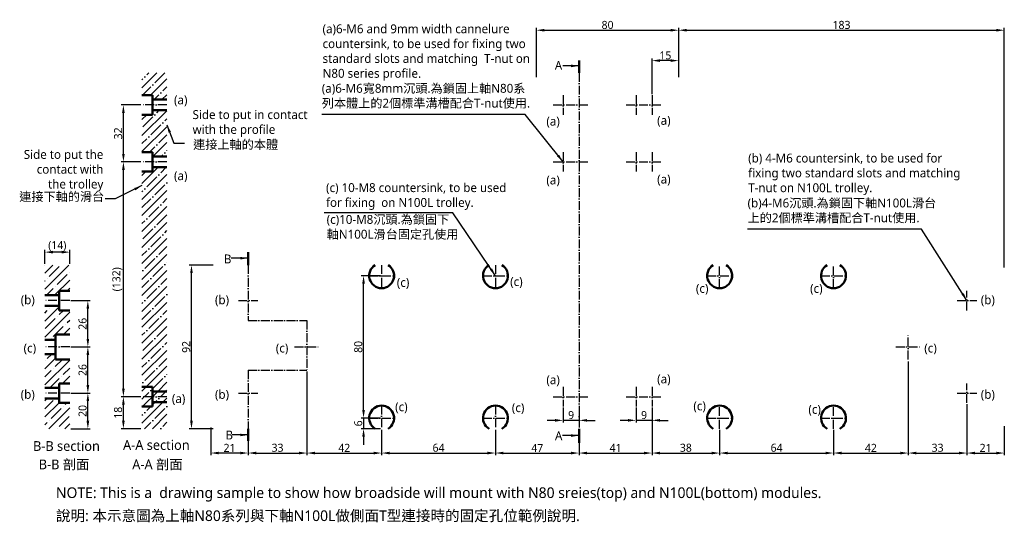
# Model space of a CAD drawing. Header units: millimetres. Extents: x 205 to 758, y 200 to 482.
import ezdxf

# ---------------------------------------------------------------- set-up
doc = ezdxf.new("R2010")
doc.units = ezdxf.units.MM
doc.linetypes.add('中心線5', pattern=[7.2, 5, -1, 0.2, -1])
doc.layers.add('中心線', color=5, linetype='中心線5')
doc.layers.add('標註線', color=3, linetype='Continuous')
doc.layers.add('外框線', color=7, linetype='Continuous', lineweight=50)
doc.styles.get("Standard").update_dxf_attribs({"font": 'msjh.ttf'})
doc.dimstyles.new('ISO-25', dxfattribs={"dimtxt": 4.5, "dimasz": 4.5, "dimexe": 1.25, "dimexo": 0.625, "dimtad": 1, "dimdec": 8, "dimtxsty": 'Standard', "dimcen": 2.5, "dimadec": 0, "dimazin": 0, "dimtfac": 1, "dimtdec": 8, "dimtmove": 0, "dimatfit": 3, "dimfxl": 0, "dimarcsym": 0})

# ---------------------------------------------------------------- blocks, each defined once
blk = doc.blocks.new('*D1')
at = {"layer": 'Defpoints', "color": 0}
for p in [(232.88, 272.39), (243.06, 272.39), (232.88, 252.39)]:
    blk.add_point(p, dxfattribs=at)
at = {"layer": '標註線', "color": 0, "lineweight": -2}
for p, q in [((233.5, 272.39), (244.31, 272.39)), ((243.06, 256.89), (243.06, 267.89)), ((233.5, 252.39), (244.31, 252.39))]:
    blk.add_line(p, q, dxfattribs=at)
at = {"layer": '標註線', "color": 0}
for points in [[(242.31, 267.89), (243.81, 267.89), (243.06, 272.39)], [(242.31, 256.89), (243.81, 256.89), (243.06, 252.39)]]:
    blk.add_solid(points, dxfattribs=at)
at = {"layer": '標註線', "color": 0, "insert": (240.11, 262.39), "char_height": 4.5, "attachment_point": 5, "rotation": 90}
blk.add_mtext('20', dxfattribs=at)
blk = doc.blocks.new('*D2')
at = {"layer": 'Defpoints', "color": 0}
for p in [(218.88, 351.65), (218.88, 344.39), (232.88, 344.39)]:
    blk.add_point(p, dxfattribs=at)
at = {"layer": '標註線', "color": 0, "lineweight": -2}
for p, q in [((218.88, 345.02), (218.88, 352.9)), ((228.38, 351.65), (223.38, 351.65)), ((232.88, 345.02), (232.88, 352.9))]:
    blk.add_line(p, q, dxfattribs=at)
at = {"layer": '標註線', "color": 0}
for points in [[(223.38, 352.4), (223.38, 350.9), (218.88, 351.65)], [(228.38, 352.4), (228.38, 350.9), (232.88, 351.65)]]:
    blk.add_solid(points, dxfattribs=at)
at = {"layer": '標註線', "color": 0, "insert": (225.88, 355.09), "char_height": 4.5, "attachment_point": 5}
blk.add_mtext('(14)', dxfattribs=at)
blk = doc.blocks.new('*D3')
at = {"layer": 'Defpoints', "color": 0}
for p in [(312.18, 253.77), (333.18, 252.39), (312.18, 238.72)]:
    blk.add_point(p, dxfattribs=at)
at = {"layer": '標註線', "color": 0, "lineweight": -2}
for p, q in [((312.18, 253.14), (312.18, 237.47)), ((333.18, 251.77), (333.18, 237.47)), ((328.68, 238.72), (316.68, 238.72))]:
    blk.add_line(p, q, dxfattribs=at)
at = {"layer": '標註線', "color": 0}
for points in [[(316.68, 239.47), (316.68, 237.97), (312.18, 238.72)], [(328.68, 239.47), (328.68, 237.97), (333.18, 238.72)]]:
    blk.add_solid(points, dxfattribs=at)
at = {"layer": '標註線', "color": 0, "insert": (322.68, 241.64), "char_height": 4.5, "attachment_point": 5}
blk.add_mtext('21', dxfattribs=at)
blk = doc.blocks.new('*D4')
at = {"layer": 'Defpoints', "color": 0}
for p in [(301.3, 344.39), (314.18, 344.39), (314.18, 252.39)]:
    blk.add_point(p, dxfattribs=at)
at = {"layer": '標註線', "color": 0, "lineweight": -2}
for p, q in [((313.55, 344.39), (300.05, 344.39)), ((301.3, 256.89), (301.3, 339.89)), ((313.55, 252.39), (300.05, 252.39))]:
    blk.add_line(p, q, dxfattribs=at)
at = {"layer": '標註線', "color": 0}
for points in [[(300.55, 339.89), (302.05, 339.89), (301.3, 344.39)], [(300.55, 256.89), (302.05, 256.89), (301.3, 252.39)]]:
    blk.add_solid(points, dxfattribs=at)
at = {"layer": '標註線', "color": 0, "insert": (298.35, 298.39), "char_height": 4.5, "attachment_point": 5, "rotation": 90}
blk.add_mtext('92', dxfattribs=at)
blk = doc.blocks.new('*D5')
at = {"layer": 'Defpoints', "color": 0}
for p in [(575.18, 476.4), (758.18, 476.4), (758.18, 342.39)]:
    blk.add_point(p, dxfattribs=at)
at = {"layer": '標註線', "color": 0, "lineweight": -2}
for p, q in [((575.18, 477.02), (575.18, 477.65)), ((579.68, 476.4), (753.68, 476.4)), ((758.18, 343.02), (758.18, 477.65))]:
    blk.add_line(p, q, dxfattribs=at)
at = {"layer": '標註線', "color": 0}
for points in [[(579.68, 477.15), (579.68, 475.65), (575.18, 476.4)], [(753.68, 477.15), (753.68, 475.65), (758.18, 476.4)]]:
    blk.add_solid(points, dxfattribs=at)
at = {"layer": '標註線', "color": 0, "insert": (666.68, 479.36), "char_height": 4.5, "attachment_point": 5}
blk.add_mtext('183', dxfattribs=at)
blk = doc.blocks.new('*D6')
at = {"layer": 'Defpoints', "color": 0}
for p in [(263.04, 270.39), (273.47, 270.39), (273.47, 252.39)]:
    blk.add_point(p, dxfattribs=at)
at = {"layer": '標註線', "color": 0, "lineweight": -2}
for p, q in [((272.84, 270.39), (261.79, 270.39)), ((263.04, 256.89), (263.04, 265.89)), ((272.84, 252.39), (261.79, 252.39))]:
    blk.add_line(p, q, dxfattribs=at)
at = {"layer": '標註線', "color": 0}
for points in [[(262.29, 265.89), (263.79, 265.89), (263.04, 270.39)], [(262.29, 256.89), (263.79, 256.89), (263.04, 252.39)]]:
    blk.add_solid(points, dxfattribs=at)
at = {"layer": '標註線', "color": 0, "insert": (260.07, 261.39), "char_height": 4.5, "attachment_point": 5, "rotation": 90}
blk.add_mtext('18', dxfattribs=at)
blk = doc.blocks.new('*D7')
at = {"layer": 'Defpoints', "color": 0}
for p in [(232.88, 298.39), (243.06, 298.39), (232.88, 272.39)]:
    blk.add_point(p, dxfattribs=at)
at = {"layer": '標註線', "color": 0, "lineweight": -2}
for p, q in [((233.5, 298.39), (244.31, 298.39)), ((243.06, 276.89), (243.06, 293.89)), ((233.5, 272.39), (244.31, 272.39))]:
    blk.add_line(p, q, dxfattribs=at)
at = {"layer": '標註線', "color": 0}
for points in [[(242.31, 293.89), (243.81, 293.89), (243.06, 298.39)], [(242.31, 276.89), (243.81, 276.89), (243.06, 272.39)]]:
    blk.add_solid(points, dxfattribs=at)
at = {"layer": '標註線', "color": 0, "insert": (240.11, 285.39), "char_height": 4.5, "attachment_point": 5, "rotation": 90}
blk.add_mtext('26', dxfattribs=at)
blk = doc.blocks.new('*D8')
at = {"layer": 'Defpoints', "color": 0}
for p in [(232.88, 324.39), (243.06, 324.39), (232.88, 298.39)]:
    blk.add_point(p, dxfattribs=at)
at = {"layer": '標註線', "color": 0, "lineweight": -2}
for p, q in [((233.5, 324.39), (244.31, 324.39)), ((243.06, 302.89), (243.06, 319.89)), ((233.5, 298.39), (244.31, 298.39))]:
    blk.add_line(p, q, dxfattribs=at)
at = {"layer": '標註線', "color": 0}
for points in [[(242.31, 319.89), (243.81, 319.89), (243.06, 324.39)], [(242.31, 302.89), (243.81, 302.89), (243.06, 298.39)]]:
    blk.add_solid(points, dxfattribs=at)
at = {"layer": '標註線', "color": 0, "insert": (240.11, 311.39), "char_height": 4.5, "attachment_point": 5, "rotation": 90}
blk.add_mtext('26', dxfattribs=at)
blk = doc.blocks.new('*D9')
at = {"layer": 'Defpoints', "color": 0}
for p in [(366.18, 285.24), (333.18, 252.39), (366.18, 238.72)]:
    blk.add_point(p, dxfattribs=at)
at = {"layer": '標註線', "color": 0, "lineweight": -2}
for p, q in [((366.18, 284.62), (366.18, 237.47)), ((333.18, 251.77), (333.18, 237.47)), ((337.68, 238.72), (361.68, 238.72))]:
    blk.add_line(p, q, dxfattribs=at)
at = {"layer": '標註線', "color": 0}
for points in [[(337.68, 239.47), (337.68, 237.97), (333.18, 238.72)], [(361.68, 239.47), (361.68, 237.97), (366.18, 238.72)]]:
    blk.add_solid(points, dxfattribs=at)
at = {"layer": '標註線', "color": 0, "insert": (349.68, 241.67), "char_height": 4.5, "attachment_point": 5}
blk.add_mtext('33', dxfattribs=at)
blk = doc.blocks.new('*D10')
at = {"layer": 'Defpoints', "color": 0}
for p in [(560.18, 264.89), (519.18, 252.39), (560.18, 238.72)]:
    blk.add_point(p, dxfattribs=at)
at = {"layer": '標註線', "color": 0, "lineweight": -2}
for p, q in [((560.18, 264.27), (560.18, 237.47)), ((519.18, 251.77), (519.18, 237.47)), ((523.68, 238.72), (555.68, 238.72))]:
    blk.add_line(p, q, dxfattribs=at)
at = {"layer": '標註線', "color": 0}
for points in [[(523.68, 239.47), (523.68, 237.97), (519.18, 238.72)], [(555.68, 239.47), (555.68, 237.97), (560.18, 238.72)]]:
    blk.add_solid(points, dxfattribs=at)
at = {"layer": '標註線', "color": 0, "insert": (539.68, 241.64), "char_height": 4.5, "attachment_point": 5}
blk.add_mtext('41', dxfattribs=at)
blk = doc.blocks.new('*D11')
at = {"layer": 'Defpoints', "color": 0}
for p in [(704.18, 290.77), (737.18, 266.89), (737.18, 238.72)]:
    blk.add_point(p, dxfattribs=at)
at = {"layer": '標註線', "color": 0, "lineweight": -2}
for p, q in [((704.18, 290.14), (704.18, 237.47)), ((737.18, 266.27), (737.18, 237.47)), ((708.68, 238.72), (732.68, 238.72))]:
    blk.add_line(p, q, dxfattribs=at)
at = {"layer": '標註線', "color": 0}
for points in [[(708.68, 239.47), (708.68, 237.97), (704.18, 238.72)], [(732.68, 239.47), (732.68, 237.97), (737.18, 238.72)]]:
    blk.add_solid(points, dxfattribs=at)
at = {"layer": '標註線', "color": 0, "insert": (720.68, 241.67), "char_height": 4.5, "attachment_point": 5}
blk.add_mtext('33', dxfattribs=at)
blk = doc.blocks.new('*D12')
at = {"layer": 'Defpoints', "color": 0}
for p in [(737.18, 266.27), (758.18, 254.39), (758.18, 238.72)]:
    blk.add_point(p, dxfattribs=at)
at = {"layer": '標註線', "color": 0, "lineweight": -2}
for p, q in [((737.18, 265.64), (737.18, 237.47)), ((758.18, 253.77), (758.18, 237.47)), ((741.68, 238.72), (753.68, 238.72))]:
    blk.add_line(p, q, dxfattribs=at)
at = {"layer": '標註線', "color": 0}
for points in [[(741.68, 239.47), (741.68, 237.97), (737.18, 238.72)], [(753.68, 239.47), (753.68, 237.97), (758.18, 238.72)]]:
    blk.add_solid(points, dxfattribs=at)
at = {"layer": '標註線', "color": 0, "insert": (747.68, 241.64), "char_height": 4.5, "attachment_point": 5}
blk.add_mtext('21', dxfattribs=at)
blk = doc.blocks.new('*D13')
at = {"layer": 'Defpoints', "color": 0}
for p in [(560.18, 459.31), (575.18, 449.39), (560.18, 439.89)]:
    blk.add_point(p, dxfattribs=at)
at = {"layer": '標註線', "color": 0, "lineweight": -2}
for p, q in [((560.18, 440.52), (560.18, 460.56)), ((575.18, 450.02), (575.18, 460.56)), ((570.68, 459.31), (564.68, 459.31))]:
    blk.add_line(p, q, dxfattribs=at)
at = {"layer": '標註線', "color": 0}
for points in [[(564.68, 460.06), (564.68, 458.56), (560.18, 459.31)], [(570.68, 460.06), (570.68, 458.56), (575.18, 459.31)]]:
    blk.add_solid(points, dxfattribs=at)
at = {"layer": '標註線', "color": 0, "insert": (567.68, 462.27), "char_height": 4.5, "attachment_point": 5}
blk.add_mtext('15', dxfattribs=at)
blk = doc.blocks.new('*D14')
at = {"layer": 'Defpoints', "color": 0}
for p in [(510.18, 264.89), (519.18, 264.89), (510.18, 257.1)]:
    blk.add_point(p, dxfattribs=at)
at = {"layer": '標註線', "color": 0, "lineweight": -2}
for p, q in [((510.18, 264.27), (510.18, 255.85)), ((519.18, 264.27), (519.18, 255.85)), ((505.68, 257.1), (501.18, 257.1)), ((519.18, 257.1), (510.18, 257.1)), ((523.68, 257.1), (528.18, 257.1))]:
    blk.add_line(p, q, dxfattribs=at)
at = {"layer": '標註線', "color": 0}
for points in [[(505.68, 257.85), (505.68, 256.35), (510.18, 257.1)], [(523.68, 257.85), (523.68, 256.35), (519.18, 257.1)]]:
    blk.add_solid(points, dxfattribs=at)
at = {"layer": '標註線', "color": 0, "insert": (514.68, 260.05), "char_height": 4.5, "attachment_point": 5}
blk.add_mtext('9', dxfattribs=at)
blk = doc.blocks.new('*D15')
at = {"layer": 'Defpoints', "color": 0}
for p in [(551.18, 264.89), (560.18, 264.89), (551.18, 257.1)]:
    blk.add_point(p, dxfattribs=at)
at = {"layer": '標註線', "color": 0, "lineweight": -2}
for p, q in [((551.18, 264.27), (551.18, 255.85)), ((560.18, 264.27), (560.18, 255.85)), ((546.68, 257.1), (542.18, 257.1)), ((560.18, 257.1), (551.18, 257.1)), ((564.68, 257.1), (569.18, 257.1))]:
    blk.add_line(p, q, dxfattribs=at)
at = {"layer": '標註線', "color": 0}
for points in [[(546.68, 257.85), (546.68, 256.35), (551.18, 257.1)], [(564.68, 257.85), (564.68, 256.35), (560.18, 257.1)]]:
    blk.add_solid(points, dxfattribs=at)
at = {"layer": '標註線', "color": 0, "insert": (555.68, 260.05), "char_height": 4.5, "attachment_point": 5}
blk.add_mtext('9', dxfattribs=at)
blk = doc.blocks.new('*D16')
at = {"layer": 'Defpoints', "color": 0}
for p in [(366.18, 285.24), (408.18, 252.39), (408.18, 238.72)]:
    blk.add_point(p, dxfattribs=at)
at = {"layer": '標註線', "color": 0, "lineweight": -2}
for p, q in [((366.18, 284.62), (366.18, 237.47)), ((408.18, 251.77), (408.18, 237.47)), ((370.68, 238.72), (403.68, 238.72))]:
    blk.add_line(p, q, dxfattribs=at)
at = {"layer": '標註線', "color": 0}
for points in [[(370.68, 239.47), (370.68, 237.97), (366.18, 238.72)], [(403.68, 239.47), (403.68, 237.97), (408.18, 238.72)]]:
    blk.add_solid(points, dxfattribs=at)
at = {"layer": '標註線', "color": 0, "insert": (387.18, 241.63), "char_height": 4.5, "attachment_point": 5}
blk.add_mtext('42', dxfattribs=at)
blk = doc.blocks.new('*D17')
at = {"layer": 'Defpoints', "color": 0}
for p in [(704.18, 290.14), (662.18, 252.39), (704.18, 238.72)]:
    blk.add_point(p, dxfattribs=at)
at = {"layer": '標註線', "color": 0, "lineweight": -2}
for p, q in [((704.18, 289.52), (704.18, 237.47)), ((662.18, 251.77), (662.18, 237.47)), ((666.68, 238.72), (699.68, 238.72))]:
    blk.add_line(p, q, dxfattribs=at)
at = {"layer": '標註線', "color": 0}
for points in [[(666.68, 239.47), (666.68, 237.97), (662.18, 238.72)], [(699.68, 239.47), (699.68, 237.97), (704.18, 238.72)]]:
    blk.add_solid(points, dxfattribs=at)
at = {"layer": '標註線', "color": 0, "insert": (683.18, 241.63), "char_height": 4.5, "attachment_point": 5}
blk.add_mtext('42', dxfattribs=at)
blk = doc.blocks.new('*D18')
at = {"layer": 'Defpoints', "color": 0}
for p in [(398.02, 338.39), (408.18, 338.39), (408.18, 258.39)]:
    blk.add_point(p, dxfattribs=at)
at = {"layer": '標註線', "color": 0, "lineweight": -2}
for p, q in [((407.55, 338.39), (396.77, 338.39)), ((398.02, 262.89), (398.02, 333.89)), ((407.55, 258.39), (396.77, 258.39))]:
    blk.add_line(p, q, dxfattribs=at)
at = {"layer": '標註線', "color": 0}
for points in [[(397.27, 333.89), (398.77, 333.89), (398.02, 338.39)], [(397.27, 262.89), (398.77, 262.89), (398.02, 258.39)]]:
    blk.add_solid(points, dxfattribs=at)
at = {"layer": '標註線', "color": 0, "insert": (395.07, 298.39), "char_height": 4.5, "attachment_point": 5, "rotation": 90}
blk.add_mtext('80', dxfattribs=at)
blk = doc.blocks.new('*D19')
at = {"layer": 'Defpoints', "color": 0}
for p in [(408.18, 252.39), (472.18, 252.39), (472.18, 238.72)]:
    blk.add_point(p, dxfattribs=at)
at = {"layer": '標註線', "color": 0, "lineweight": -2}
for p, q in [((408.18, 251.77), (408.18, 237.47)), ((472.18, 251.77), (472.18, 237.47)), ((412.68, 238.72), (467.68, 238.72))]:
    blk.add_line(p, q, dxfattribs=at)
at = {"layer": '標註線', "color": 0}
for points in [[(412.68, 239.47), (412.68, 237.97), (408.18, 238.72)], [(467.68, 239.47), (467.68, 237.97), (472.18, 238.72)]]:
    blk.add_solid(points, dxfattribs=at)
at = {"layer": '標註線', "color": 0, "insert": (440.18, 241.67), "char_height": 4.5, "attachment_point": 5}
blk.add_mtext('64', dxfattribs=at)
blk = doc.blocks.new('*D20')
at = {"layer": 'Defpoints', "color": 0}
for p in [(472.18, 252.39), (519.18, 252.39), (519.18, 238.72)]:
    blk.add_point(p, dxfattribs=at)
at = {"layer": '標註線', "color": 0, "lineweight": -2}
for p, q in [((472.18, 251.77), (472.18, 237.47)), ((519.18, 251.77), (519.18, 237.47)), ((476.68, 238.72), (514.68, 238.72))]:
    blk.add_line(p, q, dxfattribs=at)
at = {"layer": '標註線', "color": 0}
for points in [[(476.68, 239.47), (476.68, 237.97), (472.18, 238.72)], [(514.68, 239.47), (514.68, 237.97), (519.18, 238.72)]]:
    blk.add_solid(points, dxfattribs=at)
at = {"layer": '標註線', "color": 0, "insert": (495.68, 241.59), "char_height": 4.5, "attachment_point": 5}
blk.add_mtext('47', dxfattribs=at)
blk = doc.blocks.new('*D21')
at = {"layer": 'Defpoints', "color": 0}
for p in [(560.18, 264.89), (598.18, 252.39), (598.18, 238.72)]:
    blk.add_point(p, dxfattribs=at)
at = {"layer": '標註線', "color": 0, "lineweight": -2}
for p, q in [((560.18, 264.27), (560.18, 237.47)), ((598.18, 251.77), (598.18, 237.47)), ((564.68, 238.72), (593.68, 238.72))]:
    blk.add_line(p, q, dxfattribs=at)
at = {"layer": '標註線', "color": 0}
for points in [[(564.68, 239.47), (564.68, 237.97), (560.18, 238.72)], [(593.68, 239.47), (593.68, 237.97), (598.18, 238.72)]]:
    blk.add_solid(points, dxfattribs=at)
at = {"layer": '標註線', "color": 0, "insert": (579.18, 241.67), "char_height": 4.5, "attachment_point": 5}
blk.add_mtext('38', dxfattribs=at)
blk = doc.blocks.new('*D22')
at = {"layer": 'Defpoints', "color": 0}
for p in [(598.18, 252.39), (662.18, 251.77), (662.18, 238.72)]:
    blk.add_point(p, dxfattribs=at)
at = {"layer": '標註線', "color": 0, "lineweight": -2}
for p, q in [((598.18, 251.77), (598.18, 237.47)), ((662.18, 251.14), (662.18, 237.47)), ((602.68, 238.72), (657.68, 238.72))]:
    blk.add_line(p, q, dxfattribs=at)
at = {"layer": '標註線', "color": 0}
for points in [[(602.68, 239.47), (602.68, 237.97), (598.18, 238.72)], [(657.68, 239.47), (657.68, 237.97), (662.18, 238.72)]]:
    blk.add_solid(points, dxfattribs=at)
at = {"layer": '標註線', "color": 0, "insert": (630.18, 241.67), "char_height": 4.5, "attachment_point": 5}
blk.add_mtext('64', dxfattribs=at)
blk = doc.blocks.new('*D23')
at = {"layer": 'Defpoints', "color": 0}
for p in [(575.18, 476.4), (495.18, 449.39), (575.18, 449.39)]:
    blk.add_point(p, dxfattribs=at)
at = {"layer": '標註線', "color": 0, "lineweight": -2}
for p, q in [((495.18, 450.02), (495.18, 477.65)), ((499.68, 476.4), (570.68, 476.4)), ((575.18, 450.02), (575.18, 477.65))]:
    blk.add_line(p, q, dxfattribs=at)
at = {"layer": '標註線', "color": 0}
for points in [[(499.68, 477.15), (499.68, 475.65), (495.18, 476.4)], [(570.68, 477.15), (570.68, 475.65), (575.18, 476.4)]]:
    blk.add_solid(points, dxfattribs=at)
at = {"layer": '標註線', "color": 0, "insert": (535.18, 479.35), "char_height": 4.5, "attachment_point": 5}
blk.add_mtext('80', dxfattribs=at)
blk = doc.blocks.new('*D24')
at = {"layer": 'Defpoints', "color": 0}
for p in [(408.18, 258.39), (398.02, 252.39), (408.18, 252.39)]:
    blk.add_point(p, dxfattribs=at)
at = {"layer": '標註線', "color": 0, "lineweight": -2}
for p, q in [((398.02, 262.89), (398.02, 267.39)), ((407.55, 258.39), (396.77, 258.39)), ((398.02, 258.39), (398.02, 252.39)), ((407.55, 252.39), (396.77, 252.39)), ((398.02, 247.89), (398.02, 243.39))]:
    blk.add_line(p, q, dxfattribs=at)
at = {"layer": '標註線', "color": 0}
for points in [[(397.27, 262.89), (398.77, 262.89), (398.02, 258.39)], [(397.27, 247.89), (398.77, 247.89), (398.02, 252.39)]]:
    blk.add_solid(points, dxfattribs=at)
at = {"layer": '標註線', "color": 0, "insert": (395.07, 255.39), "char_height": 4.5, "attachment_point": 5, "rotation": 90}
blk.add_mtext('6', dxfattribs=at)
blk = doc.blocks.new('*D25')
at = {"layer": 'Defpoints', "color": 0}
for p in [(263.04, 402.39), (273.47, 402.39), (273.47, 270.39)]:
    blk.add_point(p, dxfattribs=at)
at = {"layer": '標註線', "color": 0, "lineweight": -2}
for p, q in [((272.84, 402.39), (261.79, 402.39)), ((263.04, 274.89), (263.04, 397.89)), ((272.84, 270.39), (261.79, 270.39))]:
    blk.add_line(p, q, dxfattribs=at)
at = {"layer": '標註線', "color": 0}
for points in [[(262.29, 397.89), (263.79, 397.89), (263.04, 402.39)], [(262.29, 274.89), (263.79, 274.89), (263.04, 270.39)]]:
    blk.add_solid(points, dxfattribs=at)
at = {"layer": '標註線', "color": 0, "insert": (259.6, 336.39), "char_height": 4.5, "attachment_point": 5, "rotation": 90}
blk.add_mtext('(132)', dxfattribs=at)
blk = doc.blocks.new('*D26')
at = {"layer": 'Defpoints', "color": 0}
for p in [(263.04, 434.39), (273.47, 434.39), (273.47, 402.39)]:
    blk.add_point(p, dxfattribs=at)
at = {"layer": '標註線', "color": 0, "lineweight": -2}
for p, q in [((272.84, 434.39), (261.79, 434.39)), ((263.04, 406.89), (263.04, 429.89)), ((272.84, 402.39), (261.79, 402.39))]:
    blk.add_line(p, q, dxfattribs=at)
at = {"layer": '標註線', "color": 0}
for points in [[(262.29, 429.89), (263.79, 429.89), (263.04, 434.39)], [(262.29, 406.89), (263.79, 406.89), (263.04, 402.39)]]:
    blk.add_solid(points, dxfattribs=at)
at = {"layer": '標註線', "color": 0, "insert": (260.09, 418.39), "char_height": 4.5, "attachment_point": 5, "rotation": 90}
blk.add_mtext('32', dxfattribs=at)

msp = doc.modelspace()

# ---------------------------------------------------------------- hatches: boundary and pattern name
h = msp.add_hatch()
h.set_pattern_fill('ANSI35', color=256)
h.paths.add_polyline_path([(287.46659196, 452.39464349), (273.46659196, 452.39464349), (273.46659196, 439.89464349), (279.46659196, 439.89464349), (279.46659196, 437.39464349), (287.46659196, 437.39464349)], flags=16)
h.paths.add_polyline_path([(287.46659196, 431.39464349), (279.46659196, 431.39464349), (279.46659196, 428.89464349), (273.46659196, 428.89464349), (273.46659196, 407.89464349), (279.46659196, 407.89464349), (279.46659196, 405.39464349), (287.46659196, 405.39464349)], flags=16)
h.paths.add_polyline_path([(287.46659196, 452.39464349), (273.46659196, 452.39464349), (273.46659196, 275.89464349), (279.46659196, 275.89464349), (279.46659196, 273.39464349), (287.46659196, 273.39464349)], flags=17)
h.paths.add_polyline_path([(287.46659196, 452.39464349), (273.46659196, 452.39464349), (273.46659196, 252.39464349), (287.46659196, 252.39464349)])
h = msp.add_hatch()
h.set_pattern_fill('ANSI35', color=256)
h.paths.add_polyline_path([(287.46659196, 399.39464349), (279.46659196, 399.39464349), (279.46659196, 396.89464349), (273.46659196, 396.89464349), (273.46659196, 275.89464349), (279.46659196, 275.89464349), (279.46659196, 273.39464349), (287.46659196, 273.39464349)])

# ---------------------------------------------------------------- linework, layer by layer
at = {"lineweight": 50}
for p, q in [((279.46659196, 439.89464349), (273.46659196, 439.89464349)), ((279.46659196, 439.89464349), (279.46659196, 428.89464349)), ((287.46659196, 437.39464349), (279.46659196, 437.39464349)), ((279.46659196, 428.89464349), (273.46659196, 428.89464349)), ((287.46659196, 431.39464349), (279.46659196, 431.39464349)), ((279.46659196, 407.89464349), (273.46659196, 407.89464349)), ((279.46659196, 407.89464349), (279.46659196, 396.89464349)), ((287.46659196, 405.39464349), (279.46659196, 405.39464349)), ((287.46659196, 399.39464349), (279.46659196, 399.39464349)), ((279.46659196, 396.89464349), (273.46659196, 396.89464349)), ((218.87681087, 327.39464349), (226.87681087, 327.39464349)), ((226.87681087, 329.89464349), (226.87681087, 318.89464349)), ((226.87681087, 329.89464349), (232.87681087, 329.89464349)), ((218.87681087, 321.39464349), (226.87681087, 321.39464349)), ((226.87681087, 318.89464349), (232.87681087, 318.89464349)), ((224.87681087, 305.39464349), (224.87681087, 291.39464349)), ((224.87681087, 305.39464349), (232.87681087, 305.39464349)), ((218.87681087, 302.39464349), (224.87681087, 302.39464349)), ((218.87681087, 294.39464349), (224.87681087, 294.39464349)), ((224.87681087, 291.39464349), (232.87681087, 291.39464349)), ((226.87681087, 277.89464349), (226.87681087, 266.89464349)), ((226.87681087, 277.89464349), (232.87681087, 277.89464349)), ((218.87681087, 275.39464349), (226.87681087, 275.39464349)), ((279.46659196, 275.89464349), (273.46659196, 275.89464349)), ((279.46659196, 275.89464349), (279.46659196, 264.89464349)), ((287.46659196, 273.39464349), (279.46659196, 273.39464349)), ((218.87681087, 269.39464349), (226.87681087, 269.39464349)), ((226.87681087, 266.89464349), (232.87681087, 266.89464349)), ((287.46659196, 267.39464349), (279.46659196, 267.39464349)), ((279.46659196, 264.89464349), (273.46659196, 264.89464349))]:
    msp.add_line(p, q, dxfattribs=at)
for p, q in [((218.87681087, 339.8597514), (223.41170295, 344.39464349)), ((218.87681087, 330.87949528), (232.39195907, 344.39464349)), ((218.87681087, 344.34987752), (218.92157683, 344.39464349)), ((221.38932602, 337.88213656), (227.0019861, 343.49479663)), ((225.87945408, 333.39200849), (231.49211416, 339.00466857)), ((232.61464617, 340.12720059), (232.61464617, 340.12720059)), ((218.87681087, 335.3696214), (219.14426199, 335.63707252)), ((220.26679401, 336.75960454), (220.26679401, 336.75960454)), ((224.3722152, 327.39464349), (232.87681087, 335.89923916)), ((224.75692207, 332.26947648), (224.75692207, 332.26947648)), ((219.88208907, 327.39464349), (223.63439005, 331.14694446)), ((231.3623452, 329.89464349), (232.87681087, 331.40910916)), ((222.51185804, 321.04415633), (222.8623452, 321.39464349)), ((218.87681087, 312.91898304), (226.87681087, 320.91898304)), ((218.87681087, 317.40910916), (220.26679401, 318.7990923)), ((218.87681087, 303.93872692), (232.87681087, 317.93872692)), ((221.38932602, 319.92162431), (221.38932602, 319.92162431)), ((227.0019861, 316.55402827), (229.34260132, 318.89464349)), ((219.14426199, 308.69630416), (224.75692207, 314.30896424)), ((225.87945408, 315.43149625), (225.87945408, 315.43149625)), ((230.36958214, 310.94136819), (230.36958214, 310.94136819)), ((231.49211416, 312.06390021), (232.87681087, 313.44859692)), ((223.63439005, 304.2061761), (229.24705013, 309.81883618)), ((229.31298356, 305.39464349), (232.87681087, 308.9584708)), ((222.51185804, 303.08364409), (222.51185804, 303.08364409)), ((220.26679401, 291.85832393), (222.80311356, 294.39464349)), ((218.87681087, 285.97821468), (224.87681087, 291.97821468)), ((218.87681087, 276.99795856), (232.87681087, 290.99795856)), ((219.14426199, 290.73579192), (219.14426199, 290.73579192)), ((224.75692207, 287.36819587), (228.78336968, 291.39464349)), ((218.87681087, 281.48808468), (222.51185804, 285.12313184)), ((223.63439005, 286.24566386), (223.63439005, 286.24566386)), ((229.24705013, 282.87806781), (232.87681087, 286.50782856)), ((221.7636258, 275.39464349), (227.0019861, 280.63300378)), ((228.12451811, 281.7555358), (228.12451811, 281.7555358)), ((228.75375192, 277.89464349), (232.87681087, 282.01770243)), ((226.25375192, 275.39464349), (226.87681087, 276.01770243)), ((218.87681087, 268.01770243), (220.25375192, 269.39464349)), ((218.87681087, 263.52757243), (223.63439005, 268.28515162)), ((218.87681087, 259.03744631), (226.87681087, 267.03744631)), ((230.36958214, 266.04008759), (231.22413804, 266.89464349)), ((221.21426416, 252.39464349), (232.87681087, 264.05719019)), ((222.51185804, 258.18236348), (228.12451811, 263.79502356)), ((229.24705013, 264.91755557), (229.24705013, 264.91755557)), ((218.87681087, 254.54731631), (220.26679401, 255.93729945)), ((221.38932602, 257.05983147), (221.38932602, 257.05983147)), ((227.0019861, 253.69223542), (232.61464617, 259.3048955)), ((230.19452029, 252.39464349), (232.87681087, 255.07693407)), ((225.87945408, 252.56970341), (225.87945408, 252.56970341))]:
    msp.add_line(p, q)
at = {"layer": '中心線'}
for p, q in [((519.17952865, 452.39464349), (519.17952865, 252.39464349)), ((510.17952865, 439.89464349), (510.17952865, 428.89464349)), ((551.17952865, 439.89464349), (551.17952865, 428.89464349)), ((560.17952865, 439.89464349), (560.17952865, 428.89464349)), ((287.46659196, 434.39464349), (273.46659196, 434.39464349)), ((504.67952865, 434.39464349), (524.67952865, 434.39464349)), ((545.67952865, 434.39464349), (565.67952865, 434.39464349)), ((510.17952865, 407.89464349), (510.17952865, 396.89464349)), ((551.17952865, 407.89464349), (551.17952865, 396.89464349)), ((560.17952865, 407.89464349), (560.17952865, 396.89464349)), ((287.46659196, 402.39464349), (273.46659196, 402.39464349)), ((504.67952865, 402.39464349), (524.67952865, 402.39464349)), ((545.67952865, 402.39464349), (565.67952865, 402.39464349)), ((333.17952865, 344.39464349), (333.17952865, 313.21638212)), ((408.17952865, 344.39464349), (408.17952865, 331.39464349)), ((472.17952865, 344.39464349), (472.17952865, 331.39464349)), ((598.17952865, 331.39464349), (598.17952865, 344.39464349)), ((662.17952865, 331.39464349), (662.17952865, 344.39464349)), ((401.17952865, 338.39464349), (415.17952865, 338.39464349)), ((465.17952865, 338.39464349), (479.17952865, 338.39464349)), ((591.17952865, 338.39464349), (605.17952865, 338.39464349)), ((655.17952865, 338.39464349), (669.17952865, 338.39464349)), ((737.17952865, 318.89464349), (737.17952865, 329.89464349)), ((232.87681087, 324.39464349), (218.87681087, 324.39464349)), ((327.67952865, 324.39464349), (338.67952865, 324.39464349)), ((731.67952865, 324.39464349), (742.67952865, 324.39464349)), ((333.17952865, 313.21638212), (366.17952865, 313.21638212)), ((366.17952865, 313.21638212), (366.17952865, 285.24116857)), ((704.17952865, 291.39464349), (704.17952865, 305.39464349)), ((232.87681087, 298.39464349), (218.87681087, 298.39464349)), ((359.17952865, 298.39464349), (373.17952865, 298.39464349)), ((697.17952865, 298.39464349), (711.17952865, 298.39464349)), ((333.17952865, 285.24116857), (366.17952865, 285.24116857)), ((333.17952865, 285.24116857), (333.17952865, 252.39464349)), ((737.17952865, 266.89464349), (737.17952865, 277.89464349)), ((232.87681087, 272.39464349), (218.87681087, 272.39464349)), ((327.67952865, 272.39464349), (338.67952865, 272.39464349)), ((510.17952865, 275.89464349), (510.17952865, 264.89464349)), ((551.17952865, 275.89464349), (551.17952865, 264.89464349)), ((560.17952865, 275.89464349), (560.17952865, 264.89464349)), ((731.67952865, 272.39464349), (742.67952865, 272.39464349)), ((287.46659196, 270.39464349), (273.46659196, 270.39464349)), ((504.67952865, 270.39464349), (524.67952865, 270.39464349)), ((545.67952865, 270.39464349), (565.67952865, 270.39464349)), ((408.17952865, 265.39464349), (408.17952865, 252.39464349)), ((472.17952865, 265.39464349), (472.17952865, 252.39464349)), ((598.17952865, 252.39464349), (598.17952865, 265.39464349)), ((662.17952865, 252.39464349), (662.17952865, 265.39464349)), ((401.17952865, 258.39464349), (415.17952865, 258.39464349)), ((465.17952865, 258.39464349), (479.17952865, 258.39464349)), ((591.17952865, 258.39464349), (605.17952865, 258.39464349)), ((655.17952865, 258.39464349), (669.17952865, 258.39464349))]:
    msp.add_line(p, q, dxfattribs=at)
at = {"layer": '外框線'}
for centre, start, end in [((408.17952865, 338.39464349), 121.0027191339, 58.9972808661), ((472.17952865, 338.39464349), 121.0027191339, 58.9972808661), ((598.17952865, 338.39464349), 121.0027191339, 58.9972808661), ((662.17952865, 338.39464349), 121.0027191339, 58.9972808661), ((408.17952865, 258.39464349), 301.0027191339, 238.9972808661), ((472.17952865, 258.39464349), 301.0027191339, 238.9972808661), ((598.17952865, 258.39464349), 301.0027191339, 238.9972808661), ((662.17952865, 258.39464349), 301.0027191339, 238.9972808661)]:
    msp.add_arc(centre, 7, start, end, dxfattribs=at)
at = {"layer": '標註線', "lineweight": 50}
for p, q in [((519.17952865, 452.39464349), (519.17952865, 459.33430622)), ((333.17952865, 344.39464349), (333.17952865, 351.62110415)), ((333.17952865, 245.64625731), (333.17952865, 252.39464349)), ((519.17952865, 252.39464349), (519.17952865, 244.4908587))]:
    msp.add_line(p, q, dxfattribs=at)

# ---------------------------------------------------------------- texts
at = {"char_height": 5, "attachment_point": 1}
for s, insert, width in [('(a)6-M6 and 9mm width cannelure \\Pcountersink, to be used for fixing two\\Pstandard slots and matching  T-nut on\\PN80 series profile.', (374.97981172, 479.68383638), 2.842170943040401e-14), ('(b) 4-M6 countersink, to be used for\\Pfixing two standard slots and matching \\PT-nut on N100L trolley.', (614.23162066, 407.0311834), 2.842170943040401e-14), ('(c) 10-M8 countersink, to be used\\Pfor fixing  on N100L trolley.', (376.93533767, 390.4163884), 5.684341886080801e-14)]:
    msp.add_mtext(s, dxfattribs=dict(at, insert=insert, width=width))
for s, insert, char_height, attachment_point in [('Side to put in contact\\Pwith the profile', (301.90612293, 431.46063748), 5, 1), ('Side to put the\\Pcontact with\\Pthe trolley', (251.77100431, 385.73246947), 5, 9), ('B-B section', (212.24685543, 245.42440972), 5.5, 1), ('A-A section', (262.84490963, 245.998452), 5.5, 1), ('\\pt240;NOTE: This is a  drawing sample to show how broadside will mount with N80 sreies(top) and N100L(bottom) modules.', (225.14699743, 219.43685922), 6, 1)]:
    msp.add_mtext(s, dxfattribs=dict(insert=insert, char_height=char_height, attachment_point=attachment_point))
at = {"layer": '標註線', "lineweight": 50, "char_height": 5, "attachment_point": 1}
for s, insert, width in [('A', (505.52275702, 459.14157709), 1.953992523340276e-14), ('B', (319.54318261, 350.32917088), 1.77635683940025e-15), ('B', (320.39193044, 251.33733554), 1.77635683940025e-15), ('A', (505.61798921, 250.95477448), 1.953992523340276e-14)]:
    msp.add_mtext(s, dxfattribs=dict(at, insert=insert, width=width))
at = {"layer": '標註線'}
for s, insert, char_height, attachment_point in [('(a)6-M6寬8mm沉頭.為鎖固上軸N80系\\P列本體上的2個標準溝槽配合T-nut使用.', (374.55373057, 446.23727806), 5, 1), ('(a)', (291.48503654, 439.72511287), 5, 1), ('(a)', (500.78604888, 427.75636344), 5, 1), ('(a)', (563.04950844, 428.235098), 5, 1), ('連接上軸的本體', (302.24195102, 414.67247636), 5, 1), ('(a)', (291.48503654, 397.11340147), 5, 1), ('(a)', (500.78604888, 394.72411821), 5, 1), ('(a)', (563.04950844, 395.20285277), 5, 1), ('連接下軸的滑台', (252.25182535, 379.78602276), 5, 9), ('(b)4-M6沉頭.為鎖固下軸N100L滑台\\P上的2個標準溝槽配合T-nut使用.', (613.90170364, 381.78659748), 5, 1), ('(c)10-M8沉頭.為鎖固下\\P軸N100L滑台固定孔使用', (377.28846128, 372.55188968), 5, 1), ('(c)', (416.72812387, 337.12082097), 5, 1), ('(c)', (480.42843266, 337.59955467), 5, 1), ('(c)', (584.83946507, 333.76968248), 5, 1), ('(c)', (649.01872273, 333.76968248), 5, 1), ('(b)', (205.31691228, 327.34970408), 5, 1), ('(b)', (314.51744126, 327.34970408), 5, 1), ('(b)', (744.96690854, 327.34970408), 5, 1), ('(c)', (206.94816133, 300.25830354), 5, 1), ('(c)', (348.71726868, 300.25830354), 5, 1), ('(c)', (713.19798039, 300.25830354), 5, 1), ('(a)', (500.78604888, 282.40264181), 5, 1), ('(a)', (563.04950844, 282.88137638), 5, 1), ('(b)', (205.31691228, 274.21023132), 5, 1), ('(a)', (290.2918389, 271.84620437), 5, 1), ('(b)', (314.51744126, 274.21023132), 5, 1), ('(b)', (744.96690854, 274.21023132), 5, 1), ('(c)', (415.77022482, 267.22565918), 5, 1), ('(c)', (481.38633171, 266.74692461), 5, 1), ('(c)', (583.40261583, 267.70439288), 5, 1), ('(c)', (648.06082368, 265.78945721), 5, 1), ('B-B 剖面', (215.46052412, 235.0885863), 5.5, 1), ('A-A 剖面', (268.01370278, 235.0885863), 5.5, 1), ('說明: 本示意圖為上軸N80系列與下軸N100L做側面T型連接時的固定孔位範例說明.', (225.14699743, 206.4993866), 6, 1)]:
    msp.add_mtext(s, dxfattribs=dict(at, insert=insert, char_height=char_height, attachment_point=attachment_point))

# ---------------------------------------------------------------- dimensions: what is measured, and where the dimension line sits
for base, p1, p2, picture, middle in [((575.179528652, 476.3988563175), (495.179528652, 449.3946434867), (575.179528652, 449.3946434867), '*D23', (535.179528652, 479.3493889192)), ((758.179528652, 476.3988563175), (575.179528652, 476.3988563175), (758.179528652, 342.3946434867), '*D5', (666.679528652, 479.3624618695)), ((560.179528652, 459.3054483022), (575.179528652, 449.3946434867), (560.179528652, 439.8946434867), '*D13', (567.679528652, 462.2690538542)), ((737.179528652, 238.7175542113), (704.179528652, 290.7696434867), (737.179528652, 266.8946434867), '*D11', (720.679528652, 241.668086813)), ((366.179528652, 238.7175542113), (333.179528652, 252.3946434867), (366.179528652, 285.2411685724), '*D9', (349.679528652, 241.668086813)), ((408.179528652, 238.7175542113), (366.179528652, 285.2411685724), (408.179528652, 252.3946434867), '*D16', (387.179528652, 241.6303205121)), ((758.179528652, 238.7175542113), (737.179528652, 266.2696434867), (758.179528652, 254.3946434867), '*D12', (747.679528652, 241.6433934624)), ((510.179528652, 257.0963675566), (519.179528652, 264.8946434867), (510.179528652, 264.8946434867), '*D14', (514.679528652, 260.0469001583)), ((560.179528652, 238.7175542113), (519.179528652, 252.3946434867), (560.179528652, 264.8946434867), '*D10', (539.679528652, 241.6433934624)), ((551.179528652, 257.0963675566), (560.179528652, 264.8946434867), (551.179528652, 264.8946434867), '*D15', (555.679528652, 260.0469001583)), ((598.179528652, 238.7175542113), (560.179528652, 264.8946434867), (598.179528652, 252.3946434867), '*D21', (579.179528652, 241.668086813)), ((312.179528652, 238.7175542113), (333.179528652, 252.3946434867), (312.179528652, 253.7696434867), '*D3', (322.679528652, 241.6433934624)), ((472.179528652, 238.7175542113), (408.179528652, 252.3946434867), (472.179528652, 252.3946434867), '*D19', (440.179528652, 241.668086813))]:
    dim = msp.add_linear_dim(base=base, p1=p1, p2=p2, dimstyle='ISO-25', dxfattribs=at)
    dim.commit()
    dim.dimension.update_dxf_attribs({"geometry": picture, "text_midpoint": middle})
for base, p1, p2, picture, middle in [((263.0371632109, 434.3946434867), (273.4665919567, 402.3946434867), (273.4665919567, 434.3946434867), '*D26', (260.0866306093, 418.3946434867)), ((301.3024073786, 344.3946434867), (314.179528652, 252.3946434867), (314.179528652, 344.3946434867), '*D4', (298.3518747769, 298.3946434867)), ((398.0227213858, 338.3946434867), (408.179528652, 258.3946434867), (408.179528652, 338.3946434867), '*D18', (395.0721887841, 298.3946434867)), ((243.0606709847, 324.3946434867), (232.8768108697, 298.3946434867), (232.8768108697, 324.3946434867), '*D8', (240.110138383, 311.3946434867)), ((243.0606709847, 298.3946434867), (232.8768108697, 272.3946434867), (232.8768108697, 298.3946434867), '*D7', (240.110138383, 285.3946434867)), ((243.0606709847, 272.3946434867), (232.8768108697, 252.3946434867), (232.8768108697, 272.3946434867), '*D1', (240.110138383, 262.3946434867)), ((263.0371632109, 270.3946434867), (273.4665919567, 252.3946434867), (273.4665919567, 270.3946434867), '*D6', (260.073557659, 261.3946434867)), ((398.0227213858, 252.3946434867), (408.179528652, 258.3946434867), (408.179528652, 252.3946434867), '*D24', (395.0721887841, 255.3946434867))]:
    dim = msp.add_linear_dim(base=base, p1=p1, p2=p2, angle=90, dimstyle='ISO-25', dxfattribs=at)
    dim.commit()
    dim.dimension.update_dxf_attribs({"geometry": picture, "text_midpoint": middle})
for base, p1, p2, angle, text, picture, middle in [((263.03716321, 402.39464349), (273.46659196, 270.39464349), (273.46659196, 402.39464349), 90, '(132)', '*D25', (259.60002635, 336.39464349)), ((218.87681087, 351.65164401), (232.87681087, 344.39464349), (218.87681087, 344.39464349), 180, '(14)', '*D2', (225.87681087, 355.08878088))]:
    dim = msp.add_linear_dim(base=base, p1=p1, p2=p2, angle=angle, text=text, dimstyle='ISO-25', dxfattribs=at)
    dim.commit()
    dim.dimension.update_dxf_attribs({"geometry": picture, "text_midpoint": middle})
for base, p1, p2, picture, middle in [((704.179528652, 238.7175542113), (662.179528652, 252.3946434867), (704.179528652, 290.1446434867), '*D17', (683.179528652, 241.6303205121)), ((519.179528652, 238.7175542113), (472.179528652, 252.3946434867), (519.179528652, 252.3946434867), '*D20', (495.679528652, 241.5925542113)), ((662.179528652, 238.7175542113), (598.179528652, 252.3946434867), (662.179528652, 251.7696434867), '*D22', (630.179528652, 241.668086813))]:
    dim = msp.add_linear_dim(base=base, p1=p1, p2=p2, dimstyle='ISO-25', override={"dimtmove": 1}, dxfattribs=at)
    dim.commit()
    dim.dimension.update_dxf_attribs({"geometry": picture, "text_midpoint": middle})

# ---------------------------------------------------------------- leaders
for points in [[(519.17952865, 456.35540296), (510.07933666, 456.35540296)], [(510.17952865, 402.39464349), (488.8658185, 429.00676137), (374.52022871, 429.00676137)], [(472.17952865, 338.39464349), (448.13955949, 373.74285626), (375.79827651, 373.74285626)], [(737.17952865, 324.39464349), (711.62466457, 364.56458317), (613.90170364, 364.56498317)], [(333.17952865, 348.25390503), (323.59540626, 348.25390503)], [(333.17952865, 248.89320048), (324.10206312, 248.89320048)], [(519.17952865, 248.54601664), (509.85125936, 248.54601664)]]:
    msp.add_leader(points, dimstyle='ISO-25', override={"dimgap": 0.625, "dimtad": 0}, dxfattribs=at)
at = {"layer": '標註線', "annotation_type": 0, "has_hookline": 1}
for points, hookline_direction, text_width in [([(287.46659196, 423.30496047), (291.4449188, 412.92247636), (297.46219845, 412.92247636)], 0, 45.44222079), ([(273.46659196, 389.03654125), (258.37974216, 381.53602276), (252.87682535, 381.53602276)], 1, 45.48741123)]:
    msp.add_leader(points, dimstyle='ISO-25', override={"dimgap": 0.625, "dimtad": 0}, dxfattribs=dict(at, hookline_direction=hookline_direction, text_width=text_width))

doc.saveas('drawing.dxf')
